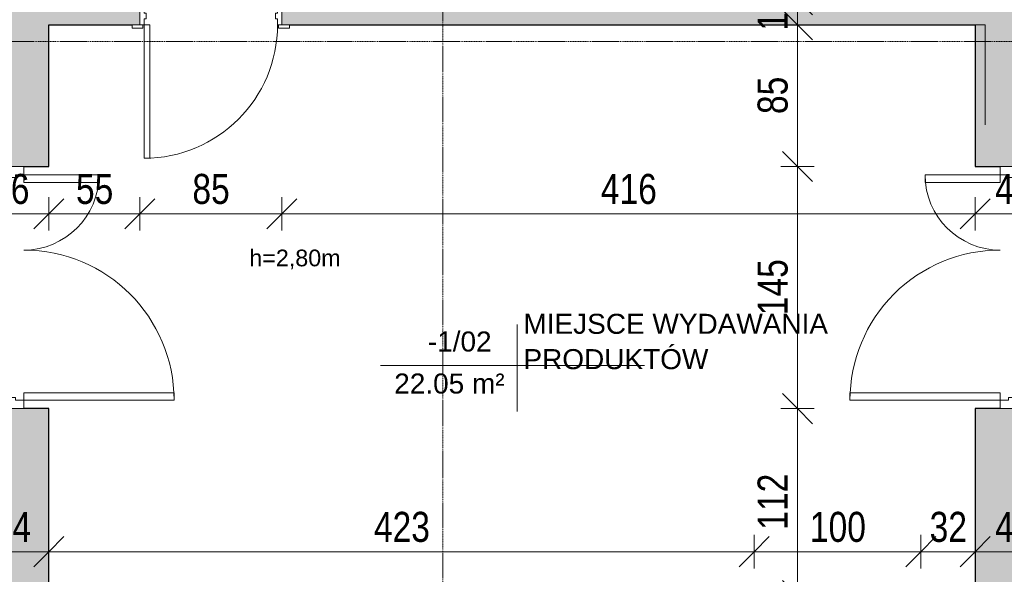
# Model space of a CAD drawing. Header units: centimetres. Extents: x 14733 to 18291, y -10798 to -8444.
# Tile 6 of 25: x 16222 to 16812, y -9925 to -9593. Entities that reach past the tile are written whole.
import ezdxf

# ---------------------------------------------------------------- set-up
doc = ezdxf.new("R2010")
doc.units = ezdxf.units.CM
doc.linetypes.add('Linia siatki', pattern=[0.9925, 0.47, -0.2175, 0.0875, -0.2175])
for name, color, linetype, lineweight in [('A-ANNO-DIMS', 211, 'Continuous', 9), ('A-ANNO-DIMS-100', 211, 'Continuous', 9), ('A-AREA-IDEN', 2, 'Continuous', 9), ('A-DETL-THIN', 151, 'Continuous', 9), ('A-DOOR', 31, 'Continuous', 9), ('A-DOOR-FRAM', 31, 'Continuous', 18), ('A-WALL', 113, 'Continuous', 9), ('A-WALL-PATT', 111, 'Continuous', 25), ('G-ANNO-TEXT', 231, 'Continuous', 9), ('S-GRID', 1, 'Continuous', 9)]:
    doc.layers.add(name, color=color, linetype=linetype, lineweight=lineweight)
doc.styles.add('Arial_2', font='arial.ttf', dxfattribs={"height": 10})
doc.styles.add('Arial_3', font='arial.ttf', dxfattribs={"width": 0.8, "height": 18})
doc.styles.add('Arial_4', font='arial.ttf', dxfattribs={"height": 12})
doc.dimstyles.new('Przekątna_-_1_8_mm_Arial', dxfattribs={"dimscale": 30.48, "dimtxt": 18.364669, "dimasz": 0.590551, "dimexe": 0.328084, "dimexo": 0.0625, "dimgap": 0.016404, "dimtad": 1, "dimdec": 0, "dimdsep": 46, "dimtxsty": 'Arial_3', "dimblk1": 'OBLIQUE', "dimblk2": 'OBLIQUE', "dimsah": 1, "dimcen": 0.09, "dimazin": 0, "dimtfac": 1, "dimtdec": 4, "dimtix": 1, "dimtmove": 0, "dimatfit": 3, "dimfxl": 0.328084, "dimfxlon": 1, "dimtvp": 1, "dimtolj": 1, "dimtzin": 0, "dimarcsym": 2})
doc.dimstyles.new('Przekątna_-_1_8_mm_Arial_1', dxfattribs={"dimscale": 30.48, "dimtxt": 18.364669, "dimasz": 0.590551, "dimexe": 0.328084, "dimexo": 0.0625, "dimgap": 0.016404, "dimtad": 1, "dimdec": 0, "dimdsep": 46, "dimtxsty": 'Arial_3', "dimblk1": 'OBLIQUE', "dimblk2": 'OBLIQUE', "dimsah": 1, "dimcen": 0.09, "dimazin": 0, "dimtfac": 1, "dimtdec": 4, "dimtix": 1, "dimtmove": 0, "dimatfit": 3, "dimfxl": 0.328084, "dimfxlon": 1, "dimtvp": 1, "dimtolj": 1, "dimtzin": 0, "dimarcsym": 2})

# ---------------------------------------------------------------- blocks, each defined once
blk = doc.blocks.new('Drzwi-korytarz-niesymetryczne-wpuszczane - 1350 x 2100mm-592028-1_Poziom piwnicy inwentaryzacja')
at = {"layer": 'A-DOOR', "lineweight": 18}
for p, q in [((-63, -8.635), (-67.5, -8.635)), ((-67.5, -8.635), (-67.5, -98.635)), ((-63, -98.635), (-63, -8.635)), ((63, -8.635), (67.5, -8.635)), ((63, -53.635), (63, -8.635)), ((67.5, -8.635), (67.5, -53.635)), ((67.5, -53.635), (63, -53.635)), ((-67.5, -98.635), (-63, -98.635))]:
    blk.add_line(p, q, dxfattribs=at)
at = {"layer": 'A-DOOR'}
for centre, radius, start, end in [((-67.5, -8.635), 90, 270, 360), ((67.5, -8.635), 45, 180, 270)]:
    blk.add_arc(centre, radius, start, end, dxfattribs=at)
at = {"layer": 'A-DOOR-FRAM'}
for p, q in [((-72.5, 6.365), (-67.5, 6.365)), ((-72.5, -8.635), (-72.5, 6.365)), ((-67.5, 6.365), (-67.5, 1.44375)), ((67.5, 6.365), (72.5, 6.365)), ((67.5, 1.44375), (67.5, 6.365)), ((72.5, 6.365), (72.5, -8.635)), ((-67.5, 1.44375), (-65.9125, 1.44375)), ((-65.9125, 1.44375), (-65.9125, -3.65875)), ((65.9125, 1.44375), (67.5, 1.44375)), ((65.9125, -3.65875), (65.9125, 1.44375)), ((-67.5, -3.65875), (-67.5, -8.635)), ((-65.9125, -3.65875), (-67.5, -3.65875)), ((67.5, -3.65875), (65.9125, -3.65875)), ((67.5, -8.635), (67.5, -3.65875)), ((-67.5, -8.635), (-72.5, -8.635)), ((72.5, -8.635), (67.5, -8.635))]:
    blk.add_line(p, q, dxfattribs=at)
blk = doc.blocks.new('Drzwi-korytarz-niesymetryczne-wpuszczane - 1350 x 2100mm-592003-1_Poziom piwnicy inwentaryzacja')
at = {"layer": 'A-DOOR', "lineweight": 18}
for p, q in [((-67.5, 8.635), (-67.5, 98.635)), ((-67.5, 98.635), (-63, 98.635)), ((-63, 98.635), (-63, 8.635)), ((67.5, 53.635), (63, 53.635)), ((63, 53.635), (63, 8.635)), ((67.5, 8.635), (67.5, 53.635)), ((-63, 8.635), (-67.5, 8.635)), ((63, 8.635), (67.5, 8.635))]:
    blk.add_line(p, q, dxfattribs=at)
at = {"layer": 'A-DOOR'}
for centre, radius, start, end in [((-67.5, 8.635), 90, 0, 90), ((67.5, 8.635), 45, 90, 180)]:
    blk.add_arc(centre, radius, start, end, dxfattribs=at)
at = {"layer": 'A-DOOR-FRAM'}
for p, q in [((-67.5, 8.635), (-72.5, 8.635)), ((-72.5, 8.635), (-72.5, -6.365)), ((-67.5, 3.65875), (-67.5, 8.635)), ((67.5, 8.635), (67.5, 3.65875)), ((72.5, 8.635), (67.5, 8.635)), ((72.5, -6.365), (72.5, 8.635)), ((-65.9125, 3.65875), (-67.5, 3.65875)), ((-65.9125, -1.44375), (-65.9125, 3.65875)), ((67.5, 3.65875), (65.9125, 3.65875)), ((65.9125, 3.65875), (65.9125, -1.44375)), ((-67.5, -6.365), (-67.5, -1.44375)), ((-67.5, -1.44375), (-65.9125, -1.44375)), ((65.9125, -1.44375), (67.5, -1.44375)), ((67.5, -1.44375), (67.5, -6.365)), ((-72.5, -6.365), (-67.5, -6.365)), ((67.5, -6.365), (72.5, -6.365))]:
    blk.add_line(p, q, dxfattribs=at)
blk = doc.blocks.new('wewnetrzne dwupanelowe - 800 x 2100mm-469404-1_Poziom piwnicy inwentaryzacja')
at = {"layer": 'A-DOOR', "lineweight": 18}
for p, q in [((40, 87.18), (36.5, 87.18)), ((36.5, 87.18), (36.5, 7.18)), ((40, 7.18), (40, 87.18)), ((36.5, 7.18), (40, 7.18))]:
    blk.add_line(p, q, dxfattribs=at)
at = {"layer": 'A-DOOR'}
for p, q in [((-40.64, 9.18), (-47.14, 9.18)), ((-47.14, 9.18), (-47.14, 7.18)), ((-47.14, 7.18), (-40.64, 7.18)), ((-40.64, 7.18), (-40.64, 9.18)), ((47.13, 9.18), (40.63, 9.18)), ((40.63, 9.18), (40.63, 7.18)), ((40.63, 7.18), (47.13, 7.18)), ((47.13, 7.18), (47.13, 9.18)), ((-40.64, -7.82), (-47.14, -7.82)), ((-47.14, -7.82), (-47.14, -9.82)), ((-47.14, -9.82), (-40.64, -9.82)), ((-40.64, -9.82), (-40.64, -7.82)), ((47.13, -7.82), (40.63, -7.82)), ((40.63, -7.82), (40.63, -9.82)), ((40.63, -9.82), (47.13, -9.82)), ((47.13, -9.82), (47.13, -7.82))]:
    blk.add_line(p, q, dxfattribs=at)
blk.add_arc((40, 7.18), 80, 90, 180, dxfattribs=at)
at = {"layer": 'A-DOOR-FRAM'}
for p, q in [((-40, 7.18), (-42.5, 7.18)), ((-42.5, 7.18), (-42.5, -7.82)), ((-40, 3.68), (-40, 7.18)), ((40, 7.18), (40, 3.68)), ((42.5, 7.18), (40, 7.18)), ((42.5, -7.82), (42.5, 7.18)), ((-38.73, 3.68), (-40, 3.68)), ((-40, -7.82), (-40, 0.19)), ((-40, 0.19), (-38.73, 0.19)), ((-38.73, 0.19), (-38.73, 3.68)), ((40, 3.68), (38.73, 3.68)), ((38.73, 3.68), (38.73, 0.19)), ((38.73, 0.19), (40, 0.19)), ((40, 0.19), (40, -7.82)), ((-42.5, -7.82), (-40, -7.82)), ((40, -7.82), (42.5, -7.82))]:
    blk.add_line(p, q, dxfattribs=at)
blk = doc.blocks.new('DIMBLOCK130-1_Poziom piwnicy inwentaryzacja')
at = {"layer": 'A-ANNO-DIMS-100'}
for p, q in [((16193.62, -9708.96), (16193.62, -9698.96)), ((16239.62, -9708.96), (16239.62, -9698.96)), ((16193.62, -9708.96), (16202.62, -9699.96)), ((16239.62, -9708.96), (16248.62, -9699.96)), ((16193.62, -9708.96), (16184.62, -9717.96)), ((16193.62, -9708.96), (16239.62, -9708.96)), ((16193.62, -9708.96), (16193.62, -9718.96)), ((16239.62, -9708.96), (16230.62, -9717.96)), ((16239.62, -9708.96), (16239.62, -9718.96))]:
    blk.add_line(p, q, dxfattribs=at)
at = {"layer": 'A-ANNO-DIMS-100', "color": 0, "insert": (16205.6, -9685.09), "char_height": 18, "width": 26.4451, "attachment_point": 1, "line_spacing_factor": 0.941778, "style": 'Arial_3'}
blk.add_mtext('46', dxfattribs=at)
blk = doc.blocks.new('_Oblique')
at = {"color": 0, "linetype": 'ByBlock', "lineweight": -2}
blk.add_line((-0.5, -0.5), (0.5, 0.5), dxfattribs=at)
blk = doc.blocks.new('DIMBLOCK131-1_Poziom piwnicy inwentaryzacja')
at = {"layer": 'A-ANNO-DIMS-100'}
for p, q in [((16239.62, -9708.96), (16239.62, -9698.96)), ((16294.12, -9708.96), (16294.12, -9698.96)), ((16239.62, -9708.96), (16248.62, -9699.96)), ((16294.12, -9708.96), (16303.12, -9699.96)), ((16239.62, -9708.96), (16230.62, -9717.96)), ((16239.62, -9708.96), (16294.12, -9708.96)), ((16239.62, -9708.96), (16239.62, -9718.96)), ((16294.12, -9708.96), (16285.12, -9717.96)), ((16294.12, -9708.96), (16294.12, -9718.96))]:
    blk.add_line(p, q, dxfattribs=at)
at = {"layer": 'A-ANNO-DIMS-100', "color": 0, "insert": (16255.85, -9685.09), "char_height": 18, "width": 26.4451, "attachment_point": 1, "line_spacing_factor": 0.941778, "style": 'Arial_3'}
blk.add_mtext('55', dxfattribs=at)
blk = doc.blocks.new('DIMBLOCK132-1_Poziom piwnicy inwentaryzacja')
at = {"layer": 'A-ANNO-DIMS-100'}
for p, q in [((16294.12, -9708.96), (16294.12, -9698.96)), ((16379.12, -9708.96), (16379.12, -9698.96)), ((16294.12, -9708.96), (16303.12, -9699.96)), ((16379.12, -9708.96), (16388.12, -9699.96)), ((16294.12, -9708.96), (16285.12, -9717.96)), ((16294.12, -9708.96), (16379.12, -9708.96)), ((16294.12, -9708.96), (16294.12, -9718.96)), ((16379.12, -9708.96), (16370.12, -9717.96)), ((16379.12, -9708.96), (16379.12, -9718.96))]:
    blk.add_line(p, q, dxfattribs=at)
at = {"layer": 'A-ANNO-DIMS-100', "color": 0, "insert": (16325.6, -9685.09), "char_height": 18, "width": 26.4451, "attachment_point": 1, "line_spacing_factor": 0.941778, "style": 'Arial_3'}
blk.add_mtext('85', dxfattribs=at)
blk = doc.blocks.new('DIMBLOCK133-1_Poziom piwnicy inwentaryzacja')
at = {"layer": 'A-ANNO-DIMS-100'}
for p, q in [((16379.12, -9708.96), (16379.12, -9698.96)), ((16794.62, -9708.96), (16794.62, -9698.96)), ((16379.12, -9708.96), (16388.12, -9699.96)), ((16794.62, -9708.96), (16803.62, -9699.96)), ((16379.12, -9708.96), (16370.12, -9717.96)), ((16379.12, -9708.96), (16794.62, -9708.96)), ((16379.12, -9708.96), (16379.12, -9718.96)), ((16794.62, -9708.96), (16785.62, -9717.96)), ((16794.62, -9708.96), (16794.62, -9718.96))]:
    blk.add_line(p, q, dxfattribs=at)
at = {"layer": 'A-ANNO-DIMS-100', "color": 0, "insert": (16570.34, -9685.09), "char_height": 18, "width": 39.6677, "attachment_point": 1, "line_spacing_factor": 0.941778, "style": 'Arial_3'}
blk.add_mtext('416', dxfattribs=at)
blk = doc.blocks.new('DIMBLOCK134-1_Poziom piwnicy inwentaryzacja')
at = {"layer": 'A-ANNO-DIMS-100'}
for p, q in [((16794.62, -9708.96), (16794.62, -9698.96)), ((16840.62, -9708.96), (16840.62, -9698.96)), ((16794.62, -9708.96), (16803.62, -9699.96)), ((16840.62, -9708.96), (16849.62, -9699.96)), ((16794.62, -9708.96), (16785.62, -9717.96)), ((16794.62, -9708.96), (16840.62, -9708.96)), ((16794.62, -9708.96), (16794.62, -9718.96)), ((16840.62, -9708.96), (16831.62, -9717.96)), ((16840.62, -9708.96), (16840.62, -9718.96))]:
    blk.add_line(p, q, dxfattribs=at)
at = {"layer": 'A-ANNO-DIMS-100', "color": 0, "insert": (16806.6, -9685.09), "char_height": 18, "width": 26.4451, "attachment_point": 1, "line_spacing_factor": 0.941778, "style": 'Arial_3'}
blk.add_mtext('46', dxfattribs=at)
blk = doc.blocks.new('DIMBLOCK246-1_Poziom piwnicy inwentaryzacja')
at = {"layer": 'A-ANNO-DIMS-100'}
for p, q in [((16688.14, -9580.71), (16679.14, -9571.71)), ((16688.14, -9580.71), (16678.14, -9580.71)), ((16688.14, -9580.71), (16688.14, -9595.71)), ((16688.14, -9580.71), (16697.14, -9589.71)), ((16688.14, -9580.71), (16698.14, -9580.71)), ((16688.14, -9595.71), (16679.14, -9586.71)), ((16688.14, -9595.71), (16678.14, -9595.71)), ((16688.14, -9595.71), (16697.14, -9604.71)), ((16688.14, -9595.71), (16698.14, -9595.71))]:
    blk.add_line(p, q, dxfattribs=at)
at = {"layer": 'A-ANNO-DIMS-100', "color": 0, "insert": (16664.27, -9599.23), "char_height": 18, "width": 26.4451, "attachment_point": 1, "rotation": 90, "line_spacing_factor": 0.941778, "style": 'Arial_3'}
blk.add_mtext('15', dxfattribs=at)
blk = doc.blocks.new('DIMBLOCK247-1_Poziom piwnicy inwentaryzacja')
at = {"layer": 'A-ANNO-DIMS-100'}
for p, q in [((16688.14, -9595.71), (16679.14, -9586.71)), ((16688.14, -9595.71), (16678.14, -9595.71)), ((16688.14, -9595.71), (16688.14, -9680.71)), ((16688.14, -9595.71), (16697.14, -9604.71)), ((16688.14, -9595.71), (16698.14, -9595.71)), ((16688.14, -9680.71), (16679.14, -9671.71)), ((16688.14, -9680.71), (16678.14, -9680.71)), ((16688.14, -9680.71), (16697.14, -9689.71)), ((16688.14, -9680.71), (16698.14, -9680.71))]:
    blk.add_line(p, q, dxfattribs=at)
at = {"layer": 'A-ANNO-DIMS-100', "color": 0, "insert": (16664.27, -9649.23), "char_height": 18, "width": 26.4451, "attachment_point": 1, "rotation": 90, "line_spacing_factor": 0.941778, "style": 'Arial_3'}
blk.add_mtext('85', dxfattribs=at)
blk = doc.blocks.new('DIMBLOCK248-1_Poziom piwnicy inwentaryzacja')
at = {"layer": 'A-ANNO-DIMS-100'}
for p, q in [((16688.14, -9680.71), (16679.14, -9671.71)), ((16688.14, -9680.71), (16678.14, -9680.71)), ((16688.14, -9680.71), (16688.14, -9825.71)), ((16688.14, -9680.71), (16697.14, -9689.71)), ((16688.14, -9680.71), (16698.14, -9680.71)), ((16688.14, -9825.71), (16679.14, -9816.71)), ((16688.14, -9825.71), (16678.14, -9825.71)), ((16688.14, -9825.71), (16697.14, -9834.71)), ((16688.14, -9825.71), (16698.14, -9825.71))]:
    blk.add_line(p, q, dxfattribs=at)
at = {"layer": 'A-ANNO-DIMS-100', "color": 0, "insert": (16664.27, -9769.74), "char_height": 18, "width": 39.6677, "attachment_point": 1, "rotation": 90, "line_spacing_factor": 0.941778, "style": 'Arial_3'}
blk.add_mtext('145', dxfattribs=at)
blk = doc.blocks.new('DIMBLOCK249-1_Poziom piwnicy inwentaryzacja')
at = {"layer": 'A-ANNO-DIMS-100'}
for p, q in [((16688.14, -9825.71), (16679.14, -9816.71)), ((16688.14, -9825.71), (16678.14, -9825.71)), ((16688.14, -9825.71), (16688.14, -9937.71)), ((16688.14, -9825.71), (16697.14, -9834.71)), ((16688.14, -9825.71), (16698.14, -9825.71)), ((16688.14, -9937.71), (16679.14, -9928.71)), ((16688.14, -9937.71), (16678.14, -9937.71)), ((16688.14, -9937.71), (16697.14, -9946.71)), ((16688.14, -9937.71), (16698.14, -9937.71))]:
    blk.add_line(p, q, dxfattribs=at)
at = {"layer": 'A-ANNO-DIMS-100', "color": 0, "insert": (16664.27, -9898.24), "char_height": 18, "width": 39.6677, "attachment_point": 1, "rotation": 90, "line_spacing_factor": 0.941778, "style": 'Arial_3'}
blk.add_mtext('112', dxfattribs=at)
blk = doc.blocks.new('DIMBLOCK269-1_Poziom piwnicy inwentaryzacja')
at = {"layer": 'A-ANNO-DIMS-100'}
for p, q in [((16195.62, -9911.39), (16195.62, -9901.39)), ((16195.62, -9911.39), (16204.62, -9902.39)), ((16239.62, -9911.39), (16239.62, -9901.39)), ((16239.62, -9911.39), (16248.62, -9902.39)), ((16195.62, -9911.39), (16186.62, -9920.39)), ((16195.62, -9911.39), (16239.62, -9911.39)), ((16195.62, -9911.39), (16195.62, -9921.39)), ((16239.62, -9911.39), (16230.62, -9920.39)), ((16239.62, -9911.39), (16239.62, -9921.39))]:
    blk.add_line(p, q, dxfattribs=at)
at = {"layer": 'A-ANNO-DIMS-100', "color": 0, "insert": (16206.6, -9887.52), "char_height": 18, "width": 26.4451, "attachment_point": 1, "line_spacing_factor": 0.941778, "style": 'Arial_3'}
blk.add_mtext('44', dxfattribs=at)
blk = doc.blocks.new('DIMBLOCK270-1_Poziom piwnicy inwentaryzacja')
at = {"layer": 'A-ANNO-DIMS-100'}
for p, q in [((16239.62, -9911.39), (16239.62, -9901.39)), ((16239.62, -9911.39), (16248.62, -9902.39)), ((16662.17, -9911.39), (16662.17, -9901.39)), ((16662.17, -9911.39), (16671.17, -9902.39)), ((16239.62, -9911.39), (16230.62, -9920.39)), ((16239.62, -9911.39), (16662.17, -9911.39)), ((16239.62, -9911.39), (16239.62, -9921.39)), ((16662.17, -9911.39), (16653.17, -9920.39)), ((16662.17, -9911.39), (16662.17, -9921.39))]:
    blk.add_line(p, q, dxfattribs=at)
at = {"layer": 'A-ANNO-DIMS-100', "color": 0, "insert": (16434.37, -9887.52), "char_height": 18, "width": 39.6677, "attachment_point": 1, "line_spacing_factor": 0.941778, "style": 'Arial_3'}
blk.add_mtext('423', dxfattribs=at)
blk = doc.blocks.new('DIMBLOCK271-1_Poziom piwnicy inwentaryzacja')
at = {"layer": 'A-ANNO-DIMS-100'}
for p, q in [((16662.17, -9911.39), (16662.17, -9901.39)), ((16662.17, -9911.39), (16671.17, -9902.39)), ((16762.17, -9911.39), (16762.17, -9901.39)), ((16762.17, -9911.39), (16771.17, -9902.39)), ((16662.17, -9911.39), (16653.17, -9920.39)), ((16662.17, -9911.39), (16762.17, -9911.39)), ((16662.17, -9911.39), (16662.17, -9921.39)), ((16762.17, -9911.39), (16753.17, -9920.39)), ((16762.17, -9911.39), (16762.17, -9921.39))]:
    blk.add_line(p, q, dxfattribs=at)
at = {"layer": 'A-ANNO-DIMS-100', "color": 0, "insert": (16695.64, -9887.52), "char_height": 18, "width": 39.6677, "attachment_point": 1, "line_spacing_factor": 0.941778, "style": 'Arial_3'}
blk.add_mtext('100', dxfattribs=at)
blk = doc.blocks.new('DIMBLOCK272-1_Poziom piwnicy inwentaryzacja')
at = {"layer": 'A-ANNO-DIMS-100'}
for p, q in [((16762.17, -9911.39), (16762.17, -9901.39)), ((16762.17, -9911.39), (16771.17, -9902.39)), ((16794.62, -9911.39), (16794.62, -9901.39)), ((16794.62, -9911.39), (16803.62, -9902.39)), ((16762.17, -9911.39), (16753.17, -9920.39)), ((16762.17, -9911.39), (16794.62, -9911.39)), ((16762.17, -9911.39), (16762.17, -9921.39)), ((16794.62, -9911.39), (16785.62, -9920.39)), ((16794.62, -9911.39), (16794.62, -9921.39))]:
    blk.add_line(p, q, dxfattribs=at)
at = {"layer": 'A-ANNO-DIMS-100', "color": 0, "insert": (16767.38, -9887.52), "char_height": 18, "width": 26.4451, "attachment_point": 1, "line_spacing_factor": 0.941778, "style": 'Arial_3'}
blk.add_mtext('32', dxfattribs=at)
blk = doc.blocks.new('DIMBLOCK273-1_Poziom piwnicy inwentaryzacja')
at = {"layer": 'A-ANNO-DIMS-100'}
for p, q in [((16794.62, -9911.39), (16794.62, -9901.39)), ((16794.62, -9911.39), (16803.62, -9902.39)), ((16840.62, -9911.39), (16840.62, -9901.39)), ((16840.62, -9911.39), (16849.62, -9902.39)), ((16794.62, -9911.39), (16785.62, -9920.39)), ((16794.62, -9911.39), (16840.62, -9911.39)), ((16794.62, -9911.39), (16794.62, -9921.39)), ((16840.62, -9911.39), (16831.62, -9920.39)), ((16840.62, -9911.39), (16840.62, -9921.39))]:
    blk.add_line(p, q, dxfattribs=at)
at = {"layer": 'A-ANNO-DIMS-100', "color": 0, "insert": (16806.6, -9887.52), "char_height": 18, "width": 26.4451, "attachment_point": 1, "line_spacing_factor": 0.941778, "style": 'Arial_3'}
blk.add_mtext('46', dxfattribs=at)
blk = doc.blocks.new('Etyk_pom_1_mala - Etyk_pom_1_mala-219433-1_Poziom piwnicy inwentaryzacja')
at = {"layer": 'A-AREA-IDEN'}
for p, q in [((-0.0958, 0.1444), (-0.0958, -0.3781)), ((-0.9154, -0.1015), (0.6661, -0.1015))]:
    blk.add_line(p, q, dxfattribs=at)

msp = doc.modelspace()

# ---------------------------------------------------------------- hatches: boundary and pattern name
at = {"layer": 'A-WALL-PATT', "lineweight": 9}
h = msp.add_hatch(color=256, dxfattribs=at)
h.paths.add_polyline_path([(16193.62, -10340.49), (16239.62, -10340.49), (16239.62, -10307.71), (16193.62, -10307.71), (16193.62, -10312.35)])
h.paths.add_polyline_path([(16239.62, -10207.71), (16239.62, -9825.71), (16193.62, -9825.71), (16193.62, -10207.71), (16236.12, -10207.71)])
h.paths.add_polyline_path([(16214.54, -9680.71), (16239.62, -9680.71), (16239.62, -9545.71), (16193.62, -9545.71), (16193.62, -9680.71), (16209.62, -9680.71)])
h.paths.add_polyline_path([(16193.62, -9445.71), (16239.62, -9445.71), (16239.62, -8812.71), (16193.62, -8812.71), (16193.62, -9442.15)])
h = msp.add_hatch(color=256, dxfattribs=at)
h.paths.add_polyline_path([(16840.62, -10415.49), (16840.62, -9825.71), (16794.62, -9825.71), (16794.62, -10151.35), (16800.76, -10151.35), (16800.76, -10153.35), (16796.12, -10153.35), (16796.12, -10159.35), (16800.76, -10159.35), (16800.76, -10161.35), (16794.62, -10161.35), (16794.62, -10415.49)])
h.paths.add_polyline_path([(16824.62, -9680.71), (16840.62, -9680.71), (16840.62, -9564.17), (16794.62, -9564.17), (16794.62, -9680.71), (16819.7, -9680.71)])
h.paths.add_polyline_path([(16812.12, -9404.17), (16840.62, -9404.17), (16840.62, -8812.71), (16794.62, -8812.71), (16794.62, -8886.25), (16799.08, -8886.25), (16799.08, -9035.71), (16801.62, -9035.71), (16794.62, -9038.98), (16794.62, -9404.17), (16807.2, -9404.17)])
h.paths.add_polyline_path([(16794.62, -9035.71), (16795.08, -9035.71), (16795.08, -8890.25), (16794.62, -8890.25), (16794.62, -9005.71)])
h = msp.add_hatch(color=256, dxfattribs=at)
h.paths.add_polyline_path([(16794.62, -9595.71), (16794.62, -9580.71), (16379.12, -9580.71), (16379.12, -9595.71), (16490.36, -9595.71)])
h.paths.add_polyline_path([(16289.49, -9595.71), (16294.12, -9595.71), (16294.12, -9580.71), (16239.62, -9580.71), (16239.62, -9595.71)])

# ---------------------------------------------------------------- linework, layer by layer
at = {"layer": 'A-DETL-THIN'}
for p, q in [((16800.62, -9595.71), (16394.62, -9595.71)), ((16800.62, -9655.71), (16800.62, -9595.71))]:
    msp.add_line(p, q, dxfattribs=at)
at = {"layer": 'A-WALL', "lineweight": 25}
for p, q in [((16239.62, -9680.71), (16239.62, -9595.71)), ((16239.62, -9595.71), (16289.49, -9595.71)), ((16383.76, -9595.71), (16794.62, -9595.71)), ((16794.62, -9595.71), (16794.62, -9680.71)), ((16224.62, -9680.71), (16239.62, -9680.71)), ((16794.62, -9680.71), (16809.62, -9680.71)), ((16239.62, -9825.71), (16224.62, -9825.71)), ((16239.62, -9937.49), (16239.62, -9825.71)), ((16794.62, -9825.71), (16794.62, -9937.49)), ((16809.62, -9825.71), (16794.62, -9825.71))]:
    msp.add_line(p, q, dxfattribs=at)
at = {"layer": 'S-GRID', "linetype": 'Linia siatki'}
for p, q in [((16475.62, -8503.99), (16475.62, -10737.87)), ((14732.76, -9605.71), (18230.94, -9605.71))]:
    msp.add_line(p, q, dxfattribs=at)

# ---------------------------------------------------------------- block references
at = {"layer": 'A-AREA-IDEN', "xscale": 99.99999999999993, "yscale": 99.99999999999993, "zscale": 99.99999999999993}
msp.add_blockref('Etyk_pom_1_mala - Etyk_pom_1_mala-219433-1_Poziom piwnicy inwentaryzacja', (16529.88, -9789.66), dxfattribs=at)
at = {"layer": 'A-DOOR'}
for name, p, rotation in [('wewnetrzne dwupanelowe - 800 x 2100mm-469404-1_Poziom piwnicy inwentaryzacja', (16336.62, -9588.53), 180), ('Drzwi-korytarz-niesymetryczne-wpuszczane - 1350 x 2100mm-592028-1_Poziom piwnicy inwentaryzacja', (16215.99, -9753.21), 89.99999999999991), ('Drzwi-korytarz-niesymetryczne-wpuszczane - 1350 x 2100mm-592003-1_Poziom piwnicy inwentaryzacja', (16818.26, -9753.21), 89.99999999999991)]:
    msp.add_blockref(name, p, dxfattribs=dict(at, rotation=rotation))

# ---------------------------------------------------------------- texts
at = {"layer": 'A-AREA-IDEN', "char_height": 12, "attachment_point": 1, "style": 'Arial_4'}
for s, insert, width in [('MIEJSCE WYDAWANIA', (16523.97, -9768.89), 241.3079), ('-1/02', (16466.69, -9779.49), 49.7046), ('PRODUKTÓW', (16523.97, -9790.05), 144.3037), ('22.05 m²', (16446.55, -9804.66), 85.7806)]:
    msp.add_mtext(s, dxfattribs=dict(at, insert=insert, width=width))
at = {"layer": 'G-ANNO-TEXT', "color": 7, "insert": (16359.68, -9730.44), "char_height": 10, "width": 64.9367, "attachment_point": 1, "style": 'Arial_2'}
msp.add_mtext('h=2,80m', dxfattribs=at)

# ---------------------------------------------------------------- dimensions: what is measured, and where the dimension line sits
at = {"layer": 'A-ANNO-DIMS'}
for base, p1, p2, override, picture, middle in [((16688.14, -9595.71), (16698.14, -9580.71), (16698.14, -9595.71), {"dimpost": '<>', "dimfxl": 15}, 'DIMBLOCK246-1_Poziom piwnicy inwentaryzacja', (16678.45, -9588.21)), ((16688.14, -9680.71), (16698.14, -9595.71), (16698.14, -9680.71), {"dimpost": '<>', "dimfxl": 85}, 'DIMBLOCK247-1_Poziom piwnicy inwentaryzacja', (16678.45, -9638.21)), ((16688.14, -9825.71), (16698.14, -9680.71), (16698.14, -9825.71), {"dimpost": '<>', "dimfxl": 145}, 'DIMBLOCK248-1_Poziom piwnicy inwentaryzacja', (16678.45, -9753.21)), ((16688.14, -9937.71), (16698.14, -9825.71), (16678.14, -9937.71), {"dimpost": '<>', "dimfxl": 113.771701}, 'DIMBLOCK249-1_Poziom piwnicy inwentaryzacja', (16678.6, -9881.71))]:
    dim = msp.add_linear_dim(base=base, p1=p1, p2=p2, angle=90, dimstyle='Przekątna_-_1_8_mm_Arial', override=override, dxfattribs=at)
    dim.commit()
    dim.dimension.update_dxf_attribs({"geometry": picture, "text_midpoint": middle})
for base, p1, p2, dimstyle, override, picture, middle in [((16239.62, -9708.96), (16193.62, -9698.96), (16239.62, -9698.96), 'Przekątna_-_1_8_mm_Arial', {"dimpost": '<>', "dimfxl": 46}, 'DIMBLOCK130-1_Poziom piwnicy inwentaryzacja', (16216.62, -9699.27)), ((16294.12255481, -9708.95555956), (16239.62255481, -9698.95555956), (16294.12255481, -9698.95555956), 'Przekątna_-_1_8_mm_Arial', {"dimpost": '<>', "dimfxl": 54.5}, 'DIMBLOCK131-1_Poziom piwnicy inwentaryzacja', (16266.87255481, -9699.30208071)), ((16379.12, -9708.96), (16294.12, -9698.96), (16379.12, -9698.96), 'Przekątna_-_1_8_mm_Arial', {"dimpost": '<>', "dimfxl": 85}, 'DIMBLOCK132-1_Poziom piwnicy inwentaryzacja', (16336.62, -9699.27)), ((16794.62255481, -9708.95555956), (16379.12255481, -9698.95555956), (16794.62255481, -9698.95555956), 'Przekątna_-_1_8_mm_Arial', {"dimpost": '<>', "dimfxl": 415.5}, 'DIMBLOCK133-1_Poziom piwnicy inwentaryzacja', (16586.87255481, -9699.26524573)), ((16840.62, -9708.96), (16794.62, -9698.96), (16840.62, -9698.96), 'Przekątna_-_1_8_mm_Arial', {"dimpost": '<>', "dimfxl": 46}, 'DIMBLOCK134-1_Poziom piwnicy inwentaryzacja', (16817.62, -9699.27)), ((16239.62, -9911.39), (16195.62, -9901.39), (16239.62, -9901.39), 'Przekątna_-_1_8_mm_Arial_1', {"dimpost": '<>', "dimfxl": 44}, 'DIMBLOCK269-1_Poziom piwnicy inwentaryzacja', (16217.62, -9901.89)), ((16662.17, -9911.39), (16239.62, -9901.39), (16662.17, -9921.39), 'Przekątna_-_1_8_mm_Arial_1', {"dimpost": '<>', "dimfxl": 423.022514}, 'DIMBLOCK270-1_Poziom piwnicy inwentaryzacja', (16450.9, -9901.69)), ((16762.17, -9911.39), (16662.17, -9921.39), (16762.17, -9921.39), 'Przekątna_-_1_8_mm_Arial_1', {"dimpost": '<>', "dimfxl": 100}, 'DIMBLOCK271-1_Poziom piwnicy inwentaryzacja', (16712.17, -9901.7)), ((16794.62, -9911.39), (16762.17, -9921.39), (16794.62, -9901.39), 'Przekątna_-_1_8_mm_Arial_1', {"dimpost": '<>', "dimfxl": 38.118728}, 'DIMBLOCK272-1_Poziom piwnicy inwentaryzacja', (16778.4, -9901.69)), ((16840.62, -9911.39), (16794.62, -9901.39), (16840.62, -9901.39), 'Przekątna_-_1_8_mm_Arial_1', {"dimpost": '<>', "dimfxl": 46}, 'DIMBLOCK273-1_Poziom piwnicy inwentaryzacja', (16817.62, -9901.7))]:
    dim = msp.add_linear_dim(base=base, p1=p1, p2=p2, dimstyle=dimstyle, override=override, dxfattribs=at)
    dim.commit()
    dim.dimension.update_dxf_attribs({"geometry": picture, "text_midpoint": middle})

doc.saveas('drawing.dxf')
